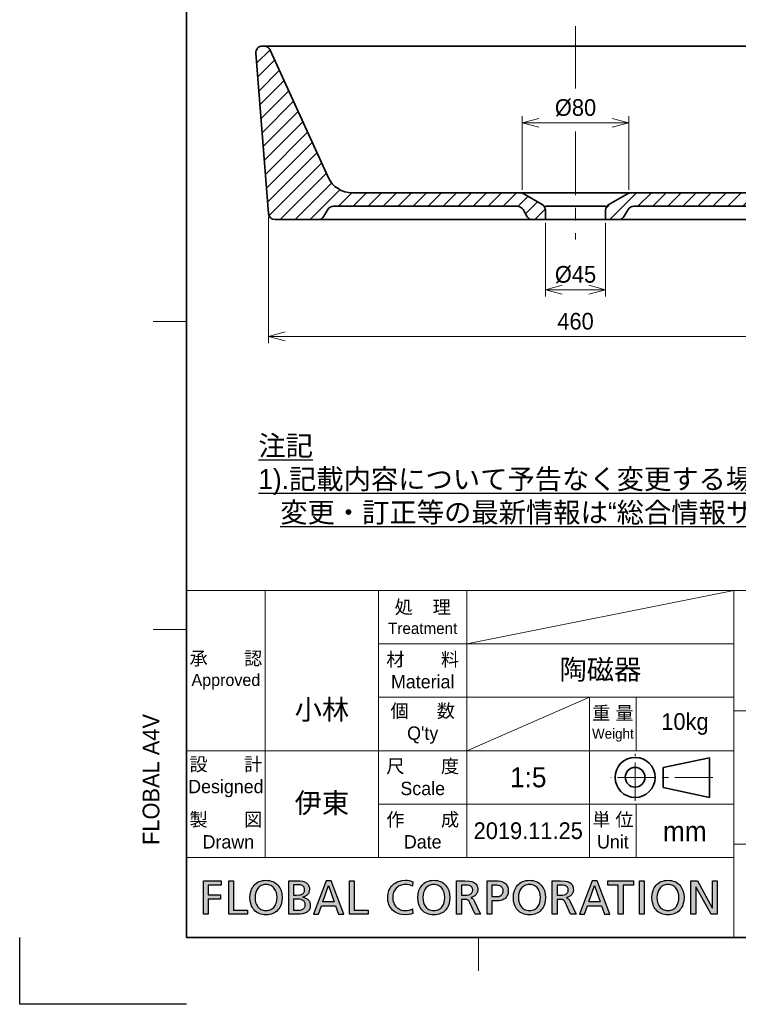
# Model space of a CAD drawing. Header units: millimetres. Extents: x 0 to 1050, y 0 to 1485.
# Tile 1 of 3: x 0 to 538, y 0 to 738. Entities that reach past the tile are written whole.
import ezdxf

# ---------------------------------------------------------------- set-up
doc = ezdxf.new("R2010")
doc.units = ezdxf.units.MM
doc.header["$LTSCALE"] = 0.3
doc.linetypes.add('CENTER', pattern=[50.8, 31.75, -6.35, 6.35, -6.35])
doc.linetypes.add('CENTER2', pattern=[28.575, 19.05, -3.175, 3.175, -3.175])
for name, color, linetype, lineweight in [('HATCH', 54, 'Continuous', 9), ('TEXT', 7, 'Continuous', 25), ('中心線', 4, 'CENTER', 18), ('中心線x.5', 4, 'CENTER2', 18), ('実線', 3, 'Continuous', 35), ('寸法', 2, 'Continuous', 18), ('細線', 7, 'Continuous', 18)]:
    doc.layers.add(name, color=color, linetype=linetype, lineweight=lineweight)
doc.styles.add('MS Pゴシック', font='txt')
doc.styles.get("Standard").update_dxf_attribs({"font": 'txt.shx', "bigfont": 'bigfont.shx'})
doc.dimstyles.new('MyDim S＝1：5', dxfattribs={"dimtxt": 2.5, "dimasz": 2.5, "dimexe": 1, "dimexo": 0.5, "dimgap": 1, "dimtad": 3, "dimdsep": 46, "dimtxsty": 'MS Pゴシック', "dimblk": 'OPEN30', "dimcen": 0, "dimclrd": 256, "dimclre": 256, "dimclrt": 256, "dimazin": 2, "dimtfac": 1, "dimtmove": 0, "dimatfit": 3, "dimldrblk": 'OPEN30', "dimfxl": 1, "dimlwd": 18, "dimlwe": 18, "dimarcsym": 0})

# ---------------------------------------------------------------- blocks, each defined once
blk = doc.blocks.new('FLOBAL CORPORATIOM')
at = {"layer": 'TEXT'}
h = blk.add_hatch(color=256, dxfattribs=at)
h.paths.add_polyline_path([(16.86, 1.72), (16.79, 1.86), (16.7, 1.99), (16.6, 2.1), (16.48, 2.19), (16.35, 2.27), (16.21, 2.34), (16.06, 2.39), (15.73, 2.46), (15.01, 2.5), (13.79, 2.5), (13.79, -2.5), (14.5, -2.5), (14.5, -0.28), (14.93, -0.28), (15.19, -0.29), (15.3, -0.31), (15.36, -0.32), (15.41, -0.34), (15.46, -0.37), (15.51, -0.4), (15.55, -0.44), (15.6, -0.48), (15.69, -0.61), (15.77, -0.77), (16.54, -2.5), (17.35, -2.5), (16.41, -0.51), (16.3, -0.31), (16.25, -0.24), (16.19, -0.17), (16.13, -0.12), (16.07, -0.08), (15.92, -0.01), (15.92, 0.01), (16.13, 0.06), (16.33, 0.14), (16.5, 0.25), (16.65, 0.39), (16.72, 0.46), (16.78, 0.54), (16.83, 0.63), (16.87, 0.73), (16.91, 0.82), (16.93, 0.93), (16.95, 1.03), (16.95, 1.15), (16.94, 1.36), (16.91, 1.55)])
h.paths.add_polyline_path([(14.5, 1.87), (15.19, 1.87), (15.42, 1.86), (15.62, 1.82), (15.71, 1.79), (15.8, 1.76), (15.87, 1.72), (15.94, 1.67), (16, 1.62), (16.05, 1.56), (16.09, 1.5), (16.13, 1.44), (16.16, 1.37), (16.18, 1.29), (16.19, 1.21), (16.19, 1.13), (16.19, 1.04), (16.17, 0.96), (16.15, 0.88), (16.12, 0.81), (16.08, 0.74), (16.03, 0.67), (15.97, 0.61), (15.91, 0.56), (15.83, 0.51), (15.75, 0.47), (15.57, 0.41), (15.35, 0.36), (15.11, 0.35), (14.5, 0.35)], flags=16)
h.paths.add_polyline_path([(-37.77, -0.22), (-35.91, -0.22), (-35.91, 0.41), (-37.77, 0.41), (-37.77, 1.87), (-35.83, 1.87), (-35.83, 2.5), (-38.48, 2.5), (-38.48, -2.5), (-37.77, -2.5)])
h.paths.add_polyline_path([(-34.69, -2.5), (-31.88, -2.5), (-31.88, -1.87), (-33.97, -1.87), (-33.97, 2.5), (-34.69, 2.5)])
h.paths.add_polyline_path([(-30.34, 2.28), (-30.53, 2.16), (-30.71, 2.01), (-30.88, 1.85), (-31.02, 1.67), (-31.15, 1.47), (-31.26, 1.26), (-31.35, 1.03), (-31.47, 0.54), (-31.51, 0), (-31.47, -0.55), (-31.35, -1.04), (-31.26, -1.27), (-31.15, -1.49), (-31.03, -1.68), (-30.88, -1.86), (-30.72, -2.02), (-30.54, -2.17), (-30.34, -2.29), (-30.12, -2.4), (-29.89, -2.48), (-29.65, -2.54), (-29.38, -2.57), (-29.1, -2.59), (-28.83, -2.57), (-28.56, -2.54), (-28.32, -2.48), (-28.09, -2.4), (-27.87, -2.29), (-27.67, -2.17), (-27.49, -2.02), (-27.33, -1.86), (-27.18, -1.68), (-27.06, -1.49), (-26.95, -1.27), (-26.86, -1.04), (-26.74, -0.55), (-26.7, 0), (-26.74, 0.54), (-26.86, 1.03), (-26.95, 1.26), (-27.06, 1.47), (-27.19, 1.67), (-27.33, 1.85), (-27.5, 2.01), (-27.68, 2.16), (-27.87, 2.28), (-28.09, 2.39), (-28.32, 2.47), (-28.57, 2.54), (-28.83, 2.57), (-29.1, 2.59), (-29.38, 2.57), (-29.64, 2.54), (-29.89, 2.47), (-30.12, 2.39)])
h.paths.add_polyline_path([(-29.83, 1.8), (-29.67, 1.86), (-29.49, 1.92), (-29.31, 1.95), (-29.1, 1.96), (-28.9, 1.94), (-28.72, 1.91), (-28.54, 1.86), (-28.38, 1.79), (-28.23, 1.7), (-28.1, 1.6), (-27.98, 1.49), (-27.87, 1.36), (-27.77, 1.22), (-27.69, 1.06), (-27.56, 0.73), (-27.48, 0.38), (-27.46, 0), (-27.48, -0.37), (-27.55, -0.73), (-27.67, -1.06), (-27.75, -1.21), (-27.85, -1.35), (-27.96, -1.48), (-28.08, -1.6), (-28.21, -1.7), (-28.36, -1.79), (-28.52, -1.86), (-28.7, -1.91), (-28.9, -1.94), (-29.1, -1.96), (-29.31, -1.94), (-29.51, -1.91), (-29.69, -1.86), (-29.85, -1.79), (-30, -1.7), (-30.13, -1.6), (-30.25, -1.48), (-30.36, -1.35), (-30.45, -1.21), (-30.54, -1.06), (-30.66, -0.73), (-30.73, -0.37), (-30.75, 0), (-30.73, 0.38), (-30.65, 0.74), (-30.52, 1.07), (-30.44, 1.22), (-30.34, 1.36), (-30.23, 1.49), (-30.11, 1.61), (-29.98, 1.71)], flags=16)
h.paths.add_polyline_path([(-25.71, -2.5), (-24.38, -2.5), (-24.01, -2.49), (-23.65, -2.44), (-23.33, -2.36), (-23.18, -2.31), (-23.04, -2.24), (-22.92, -2.16), (-22.81, -2.06), (-22.71, -1.95), (-22.63, -1.83), (-22.56, -1.69), (-22.51, -1.53), (-22.48, -1.36), (-22.47, -1.17), (-22.48, -1.04), (-22.5, -0.92), (-22.52, -0.8), (-22.56, -0.69), (-22.61, -0.59), (-22.66, -0.49), (-22.73, -0.41), (-22.8, -0.32), (-22.88, -0.25), (-22.97, -0.19), (-23.06, -0.13), (-23.17, -0.08), (-23.39, 0), (-23.63, 0.04), (-23.63, 0.05), (-23.41, 0.12), (-23.21, 0.21), (-23.03, 0.31), (-22.95, 0.38), (-22.88, 0.45), (-22.82, 0.52), (-22.76, 0.6), (-22.71, 0.69), (-22.68, 0.79), (-22.64, 0.89), (-22.62, 1), (-22.6, 1.24), (-22.61, 1.41), (-22.64, 1.56), (-22.68, 1.7), (-22.73, 1.83), (-22.8, 1.94), (-22.88, 2.04), (-22.98, 2.14), (-23.09, 2.22), (-23.21, 2.29), (-23.35, 2.34), (-23.65, 2.43), (-23.98, 2.48), (-24.36, 2.5), (-25.71, 2.5)])
h.paths.add_polyline_path([(-25, 1.91), (-24.24, 1.91), (-24.08, 1.9), (-23.92, 1.88), (-23.77, 1.83), (-23.69, 1.8), (-23.63, 1.76), (-23.56, 1.72), (-23.5, 1.66), (-23.45, 1.6), (-23.4, 1.53), (-23.37, 1.46), (-23.34, 1.37), (-23.32, 1.27), (-23.32, 1.17), (-23.33, 1.04), (-23.35, 0.92), (-23.38, 0.82), (-23.42, 0.73), (-23.48, 0.65), (-23.54, 0.59), (-23.62, 0.53), (-23.7, 0.49), (-23.79, 0.45), (-23.89, 0.42), (-24.11, 0.39), (-24.6, 0.37), (-25, 0.37)], flags=16)
h.paths.add_polyline_path([(-25, -0.22), (-24.53, -0.22), (-24.07, -0.25), (-23.85, -0.3), (-23.75, -0.33), (-23.65, -0.37), (-23.56, -0.42), (-23.48, -0.48), (-23.41, -0.56), (-23.35, -0.64), (-23.3, -0.73), (-23.26, -0.84), (-23.24, -0.97), (-23.23, -1.1), (-23.24, -1.22), (-23.26, -1.33), (-23.29, -1.43), (-23.33, -1.51), (-23.39, -1.59), (-23.45, -1.66), (-23.52, -1.71), (-23.6, -1.76), (-23.69, -1.8), (-23.79, -1.83), (-23.99, -1.88), (-24.46, -1.91), (-25, -1.91)], flags=16)
h.paths.add_polyline_path([(-21.97, -2.5), (-21.22, -2.5), (-20.78, -1.24), (-18.67, -1.24), (-18.23, -2.5), (-17.45, -2.5), (-19.32, 2.5), (-20.08, 2.5)])
h.paths.add_polyline_path([(-19.72, 1.78), (-18.88, -0.65), (-20.57, -0.65)], flags=16)
h.paths.add_polyline_path([(-15.89, 2.5), (-16.6, 2.5), (-16.6, -2.5), (-13.8, -2.5), (-13.8, -1.87), (-15.89, -1.87)])
h.paths.add_polyline_path([(-9.04, 2.47), (-9.29, 2.39), (-9.52, 2.29), (-9.74, 2.17), (-9.94, 2.03), (-10.13, 1.87), (-10.29, 1.69), (-10.44, 1.5), (-10.57, 1.29), (-10.68, 1.07), (-10.76, 0.83), (-10.82, 0.57), (-10.86, 0.3), (-10.87, 0.02), (-10.86, -0.27), (-10.83, -0.55), (-10.77, -0.81), (-10.69, -1.06), (-10.58, -1.29), (-10.46, -1.5), (-10.31, -1.7), (-10.15, -1.88), (-9.97, -2.04), (-9.77, -2.18), (-9.55, -2.3), (-9.32, -2.4), (-9.07, -2.48), (-8.81, -2.54), (-8.24, -2.59), (-7.7, -2.56), (-7.4, -2.5), (-7.1, -2.41), (-7.14, -1.71), (-7.25, -1.77), (-7.37, -1.81), (-7.65, -1.89), (-7.95, -1.94), (-8.23, -1.96), (-8.42, -1.95), (-8.61, -1.92), (-8.79, -1.88), (-8.96, -1.82), (-9.13, -1.74), (-9.28, -1.65), (-9.43, -1.54), (-9.56, -1.42), (-9.68, -1.28), (-9.79, -1.14), (-9.89, -0.97), (-9.97, -0.8), (-10.03, -0.62), (-10.08, -0.42), (-10.11, -0.22), (-10.12, 0), (-10.11, 0.21), (-10.08, 0.41), (-10.04, 0.6), (-9.98, 0.78), (-9.9, 0.95), (-9.81, 1.11), (-9.71, 1.26), (-9.59, 1.4), (-9.46, 1.52), (-9.31, 1.63), (-9.15, 1.73), (-8.98, 1.81), (-8.8, 1.87), (-8.61, 1.92), (-8.41, 1.95), (-8.2, 1.96, -0.133027), (-7.16, 1.68), (-7.11, 2.37, 0.10488), (-8.23, 2.59), (-8.78, 2.53)])
h.paths.add_polyline_path([(-5.39, 2.16), (-5.57, 2.01), (-5.73, 1.85), (-5.88, 1.67), (-6.01, 1.47), (-6.11, 1.26), (-6.2, 1.03), (-6.33, 0.54), (-6.37, 0), (-6.33, -0.55), (-6.2, -1.04), (-6.12, -1.27), (-6.01, -1.49), (-5.88, -1.68), (-5.74, -1.86), (-5.57, -2.02), (-5.39, -2.17), (-5.19, -2.29), (-4.98, -2.4), (-4.75, -2.48), (-4.5, -2.54), (-4.24, -2.57), (-3.96, -2.59), (-3.68, -2.57), (-3.42, -2.54), (-3.17, -2.48), (-2.94, -2.4), (-2.73, -2.29), (-2.53, -2.17), (-2.35, -2.02), (-2.18, -1.86), (-2.04, -1.68), (-1.91, -1.49), (-1.8, -1.27), (-1.71, -1.04), (-1.59, -0.55), (-1.55, 0), (-1.59, 0.54), (-1.71, 1.03), (-1.8, 1.26), (-1.91, 1.47), (-2.04, 1.67), (-2.19, 1.85), (-2.35, 2.01), (-2.53, 2.16), (-2.73, 2.28), (-2.94, 2.39), (-3.17, 2.47), (-3.42, 2.54), (-3.68, 2.57), (-3.96, 2.59), (-4.24, 2.57), (-4.5, 2.54), (-4.75, 2.47), (-4.98, 2.39), (-5.19, 2.28)])
h.paths.add_polyline_path([(-4.83, 1.71), (-4.68, 1.8), (-4.52, 1.86), (-4.35, 1.92), (-4.16, 1.95), (-3.96, 1.96), (-3.76, 1.94), (-3.57, 1.91), (-3.4, 1.86), (-3.24, 1.79), (-3.09, 1.7), (-2.95, 1.6), (-2.83, 1.49), (-2.72, 1.36), (-2.63, 1.22), (-2.54, 1.06), (-2.41, 0.73), (-2.34, 0.38), (-2.31, 0), (-2.34, -0.37), (-2.41, -0.73), (-2.53, -1.06), (-2.61, -1.21), (-2.7, -1.35), (-2.81, -1.48), (-2.93, -1.6), (-3.07, -1.7), (-3.22, -1.79), (-3.38, -1.86), (-3.56, -1.91), (-3.75, -1.94), (-3.96, -1.96), (-4.17, -1.94), (-4.36, -1.91), (-4.54, -1.86), (-4.7, -1.79), (-4.85, -1.7), (-4.99, -1.6), (-5.11, -1.48), (-5.22, -1.35), (-5.31, -1.21), (-5.39, -1.06), (-5.51, -0.73), (-5.58, -0.37), (-5.61, 0), (-5.58, 0.38), (-5.5, 0.74), (-5.38, 1.07), (-5.29, 1.22), (-5.2, 1.36), (-5.09, 1.49), (-4.97, 1.61)], flags=16)
h.paths.add_polyline_path([(-0.54, -2.5), (0.17, -2.5), (0.17, -0.28), (0.6, -0.28), (0.86, -0.29), (0.98, -0.31), (1.03, -0.32), (1.08, -0.34), (1.13, -0.37), (1.18, -0.4), (1.23, -0.44), (1.27, -0.48), (1.36, -0.61), (1.44, -0.77), (2.21, -2.5), (3.03, -2.5), (2.08, -0.51), (1.97, -0.31), (1.92, -0.24), (1.86, -0.17), (1.81, -0.12), (1.74, -0.08), (1.59, -0.01), (1.59, 0.01), (1.8, 0.06), (2, 0.14), (2.17, 0.25), (2.33, 0.39), (2.39, 0.46), (2.45, 0.54), (2.5, 0.63), (2.54, 0.73), (2.58, 0.82), (2.6, 0.93), (2.62, 1.03), (2.62, 1.15), (2.61, 1.36), (2.58, 1.55), (2.53, 1.72), (2.46, 1.86), (2.37, 1.99), (2.27, 2.1), (2.15, 2.19), (2.02, 2.27), (1.88, 2.34), (1.73, 2.39), (1.4, 2.46), (0.68, 2.5), (-0.54, 2.5)])
h.paths.add_polyline_path([(0.17, 1.87), (0.86, 1.87), (1.09, 1.86), (1.3, 1.82), (1.39, 1.79), (1.47, 1.76), (1.54, 1.72), (1.61, 1.67), (1.67, 1.62), (1.72, 1.56), (1.76, 1.5), (1.8, 1.44), (1.83, 1.37), (1.85, 1.29), (1.86, 1.21), (1.86, 1.13), (1.86, 1.04), (1.85, 0.96), (1.82, 0.88), (1.79, 0.81), (1.75, 0.74), (1.7, 0.67), (1.64, 0.61), (1.58, 0.56), (1.51, 0.51), (1.42, 0.47), (1.24, 0.41), (1.02, 0.36), (0.78, 0.35), (0.17, 0.35)], flags=16)
h.paths.add_polyline_path([(4.01, -2.5), (4.73, -2.5), (4.73, -0.5), (5.43, -0.5), (5.77, -0.48), (6.09, -0.42), (6.39, -0.32), (6.53, -0.25), (6.66, -0.17), (6.77, -0.07), (6.88, 0.04), (6.97, 0.16), (7.05, 0.3), (7.12, 0.45), (7.16, 0.62), (7.19, 0.8), (7.2, 1), (7.19, 1.21), (7.16, 1.39), (7.12, 1.56), (7.05, 1.72), (6.97, 1.85), (6.88, 1.98), (6.77, 2.08), (6.65, 2.18), (6.51, 2.26), (6.37, 2.33), (6.05, 2.43), (5.7, 2.48), (5.32, 2.5), (4.01, 2.5)])
h.paths.add_polyline_path([(4.73, 1.87), (5.34, 1.87), (5.51, 1.86), (5.7, 1.82), (5.88, 1.76), (6.06, 1.68), (6.14, 1.62), (6.21, 1.56), (6.28, 1.49), (6.33, 1.41), (6.38, 1.32), (6.41, 1.23), (6.43, 1.12), (6.44, 1.01), (6.44, 0.89), (6.42, 0.78), (6.39, 0.68), (6.35, 0.59), (6.3, 0.51), (6.24, 0.44), (6.18, 0.38), (6.11, 0.32), (6.03, 0.27), (5.95, 0.23), (5.78, 0.17), (5.61, 0.14), (5.44, 0.13), (4.73, 0.13)], flags=16)
h.paths.add_polyline_path([(8.94, 2.16), (8.76, 2.01), (8.59, 1.85), (8.45, 1.67), (8.32, 1.47), (8.21, 1.26), (8.12, 1.03), (8, 0.54), (7.96, 0), (8, -0.55), (8.12, -1.04), (8.21, -1.27), (8.32, -1.49), (8.45, -1.68), (8.59, -1.86), (8.76, -2.02), (8.94, -2.17), (9.13, -2.29), (9.35, -2.4), (9.58, -2.48), (9.83, -2.54), (10.09, -2.57), (10.37, -2.59), (10.65, -2.57), (10.91, -2.54), (11.16, -2.48), (11.39, -2.4), (11.6, -2.29), (11.8, -2.17), (11.98, -2.02), (12.14, -1.86), (12.29, -1.68), (12.42, -1.49), (12.52, -1.27), (12.61, -1.04), (12.73, -0.55), (12.77, 0), (12.73, 0.54), (12.61, 1.03), (12.52, 1.26), (12.41, 1.47), (12.29, 1.67), (12.14, 1.85), (11.98, 2.01), (11.8, 2.16), (11.6, 2.28), (11.38, 2.39), (11.15, 2.47), (10.91, 2.54), (10.65, 2.57), (10.37, 2.59), (10.09, 2.57), (9.83, 2.54), (9.58, 2.47), (9.35, 2.39), (9.14, 2.28)])
h.paths.add_polyline_path([(9.36, 1.61), (9.5, 1.71), (9.65, 1.8), (9.81, 1.86), (9.98, 1.92), (10.17, 1.95), (10.37, 1.96), (10.57, 1.94), (10.76, 1.91), (10.93, 1.86), (11.09, 1.79), (11.24, 1.7), (11.37, 1.6), (11.5, 1.49), (11.61, 1.36), (11.7, 1.22), (11.79, 1.06), (11.91, 0.73), (11.99, 0.38), (12.02, 0), (11.99, -0.37), (11.92, -0.73), (11.8, -1.06), (11.72, -1.21), (11.62, -1.35), (11.52, -1.48), (11.4, -1.6), (11.26, -1.7), (11.11, -1.79), (10.95, -1.86), (10.77, -1.91), (10.58, -1.94), (10.37, -1.96), (10.16, -1.94), (9.97, -1.91), (9.79, -1.86), (9.62, -1.79), (9.47, -1.7), (9.34, -1.6), (9.22, -1.48), (9.11, -1.35), (9.02, -1.21), (8.94, -1.06), (8.82, -0.73), (8.74, -0.37), (8.72, 0), (8.75, 0.38), (8.82, 0.74), (8.95, 1.07), (9.03, 1.22), (9.13, 1.36), (9.24, 1.49)], flags=16)
h.paths.add_polyline_path([(17.88, -2.5), (18.63, -2.5), (19.07, -1.24), (21.18, -1.24), (21.62, -2.5), (22.4, -2.5), (20.53, 2.5), (19.78, 2.5)])
h.paths.add_polyline_path([(20.13, 1.78), (20.98, -0.65), (19.28, -0.65)], flags=16)
h.paths.add_polyline_path([(23.68, 1.87), (23.68, -2.5), (24.4, -2.5), (24.4, 1.87), (25.95, 1.87), (25.95, 2.5), (22.13, 2.5), (22.13, 1.87)])
h.paths.add_polyline_path([(27.56, 2.5), (26.85, 2.5), (26.85, -2.5), (27.56, -2.5)])
h.paths.add_polyline_path([(32.55, 2.16), (32.35, 2.28), (32.14, 2.39), (31.91, 2.47), (31.66, 2.54), (31.4, 2.57), (31.12, 2.59), (30.84, 2.57), (30.58, 2.54), (30.33, 2.47), (30.1, 2.39), (29.89, 2.28), (29.69, 2.16), (29.51, 2.01), (29.35, 1.85), (29.2, 1.67), (29.07, 1.47), (28.97, 1.26), (28.88, 1.03), (28.75, 0.54), (28.71, 0), (28.75, -0.55), (28.88, -1.04), (28.96, -1.27), (29.07, -1.49), (29.2, -1.68), (29.34, -1.86), (29.51, -2.02), (29.69, -2.17), (29.89, -2.29), (30.1, -2.4), (30.33, -2.48), (30.58, -2.54), (30.84, -2.57), (31.12, -2.59), (31.4, -2.57), (31.66, -2.54), (31.91, -2.48), (32.14, -2.4), (32.35, -2.29), (32.55, -2.17), (32.73, -2.02), (32.9, -1.86), (33.04, -1.68), (33.17, -1.49), (33.28, -1.27), (33.37, -1.04), (33.49, -0.55), (33.53, 0), (33.49, 0.54), (33.36, 1.03), (33.27, 1.26), (33.17, 1.47), (33.04, 1.67), (32.89, 1.85), (32.73, 2.01)])
h.paths.add_polyline_path([(32.13, 1.6), (32.25, 1.49), (32.36, 1.36), (32.45, 1.22), (32.54, 1.06), (32.67, 0.73), (32.74, 0.38), (32.77, 0), (32.74, -0.37), (32.67, -0.73), (32.55, -1.06), (32.47, -1.21), (32.38, -1.35), (32.27, -1.48), (32.15, -1.6), (32.01, -1.7), (31.86, -1.79), (31.7, -1.86), (31.52, -1.91), (31.33, -1.94), (31.12, -1.96), (30.91, -1.94), (30.72, -1.91), (30.54, -1.86), (30.38, -1.79), (30.23, -1.7), (30.09, -1.6), (29.97, -1.48), (29.86, -1.35), (29.77, -1.21), (29.69, -1.06), (29.57, -0.73), (29.5, -0.37), (29.47, 0), (29.5, 0.38), (29.58, 0.74), (29.7, 1.07), (29.79, 1.22), (29.88, 1.36), (29.99, 1.49), (30.11, 1.61), (30.25, 1.71), (30.4, 1.8), (30.56, 1.86), (30.73, 1.92), (30.92, 1.95), (31.12, 1.96), (31.32, 1.94), (31.51, 1.91), (31.68, 1.86), (31.84, 1.79), (31.99, 1.7)], flags=16)
h.paths.add_polyline_path([(34.57, 2.5), (34.57, -2.5), (35.29, -2.5), (35.29, 1.61), (35.3, 1.61), (37.57, -2.5), (38.48, -2.5), (38.48, 2.5), (37.77, 2.5), (37.77, -1.53), (37.75, -1.53), (35.55, 2.5)])
for points in [[(-38.48, 2.5), (-35.83, 2.5), (-35.83, 1.87), (-37.77, 1.87), (-37.77, 0.41), (-35.91, 0.41), (-35.91, -0.22), (-37.77, -0.22), (-37.77, -2.5), (-38.48, -2.5), (-38.48, 2.5)], [(-34.69, 2.5), (-33.97, 2.5), (-33.97, -1.87), (-31.88, -1.87), (-31.88, -2.5), (-34.69, -2.5), (-34.69, 2.5)], [(-29.1, 2.59), (-28.83, 2.57), (-28.57, 2.54), (-28.32, 2.47), (-28.09, 2.39), (-27.87, 2.28), (-27.68, 2.16), (-27.5, 2.01), (-27.33, 1.85), (-27.19, 1.67), (-27.06, 1.47), (-26.95, 1.26), (-26.86, 1.03), (-26.74, 0.54), (-26.7, 0), (-26.74, -0.55), (-26.86, -1.04), (-26.95, -1.27), (-27.06, -1.49), (-27.18, -1.68), (-27.33, -1.86), (-27.49, -2.02), (-27.67, -2.17), (-27.87, -2.29), (-28.09, -2.4), (-28.32, -2.48), (-28.56, -2.54), (-28.83, -2.57), (-29.1, -2.59), (-29.38, -2.57), (-29.65, -2.54), (-29.89, -2.48), (-30.12, -2.4), (-30.34, -2.29), (-30.54, -2.17), (-30.72, -2.02), (-30.88, -1.86), (-31.03, -1.68), (-31.15, -1.49), (-31.26, -1.27), (-31.35, -1.04), (-31.47, -0.55), (-31.51, 0), (-31.47, 0.54), (-31.35, 1.03), (-31.26, 1.26), (-31.15, 1.47), (-31.02, 1.67), (-30.88, 1.85), (-30.71, 2.01), (-30.53, 2.16), (-30.34, 2.28), (-30.12, 2.39), (-29.89, 2.47), (-29.64, 2.54), (-29.38, 2.57), (-29.1, 2.59)], [(-29.1, -1.96), (-28.9, -1.94), (-28.7, -1.91), (-28.52, -1.86), (-28.36, -1.79), (-28.21, -1.7), (-28.08, -1.6), (-27.96, -1.48), (-27.85, -1.35), (-27.75, -1.21), (-27.67, -1.06), (-27.55, -0.73), (-27.48, -0.37), (-27.46, 0), (-27.48, 0.38), (-27.56, 0.73), (-27.69, 1.06), (-27.77, 1.22), (-27.87, 1.36), (-27.98, 1.49), (-28.1, 1.6), (-28.23, 1.7), (-28.38, 1.79), (-28.54, 1.86), (-28.72, 1.91), (-28.9, 1.94), (-29.1, 1.96), (-29.31, 1.95), (-29.49, 1.92), (-29.67, 1.86), (-29.83, 1.8), (-29.98, 1.71), (-30.11, 1.61), (-30.23, 1.49), (-30.34, 1.36), (-30.44, 1.22), (-30.52, 1.07), (-30.65, 0.74), (-30.73, 0.38), (-30.75, 0), (-30.73, -0.37), (-30.66, -0.73), (-30.54, -1.06), (-30.45, -1.21), (-30.36, -1.35), (-30.25, -1.48), (-30.13, -1.6), (-30, -1.7), (-29.85, -1.79), (-29.69, -1.86), (-29.51, -1.91), (-29.31, -1.94), (-29.1, -1.96)], [(-25.71, 2.5), (-24.36, 2.5), (-23.98, 2.48), (-23.65, 2.43), (-23.35, 2.34), (-23.21, 2.29), (-23.09, 2.22), (-22.98, 2.14), (-22.88, 2.04), (-22.8, 1.94), (-22.73, 1.83), (-22.68, 1.7), (-22.64, 1.56), (-22.61, 1.41), (-22.6, 1.24), (-22.62, 1), (-22.64, 0.89), (-22.68, 0.79), (-22.71, 0.69), (-22.76, 0.6), (-22.82, 0.52), (-22.88, 0.45), (-22.95, 0.38), (-23.03, 0.31), (-23.21, 0.21), (-23.41, 0.12), (-23.63, 0.05), (-23.63, 0.04), (-23.39, 0), (-23.17, -0.08), (-23.06, -0.13), (-22.97, -0.19), (-22.88, -0.25), (-22.8, -0.32), (-22.73, -0.41), (-22.66, -0.49), (-22.61, -0.59), (-22.56, -0.69), (-22.52, -0.8), (-22.5, -0.92), (-22.48, -1.04), (-22.47, -1.17), (-22.48, -1.36), (-22.51, -1.53), (-22.56, -1.69), (-22.63, -1.83), (-22.71, -1.95), (-22.81, -2.06), (-22.92, -2.16), (-23.04, -2.24), (-23.18, -2.31), (-23.33, -2.36), (-23.65, -2.44), (-24.01, -2.49), (-24.38, -2.5), (-25.71, -2.5), (-25.71, 2.5)], [(-25, 0.37), (-24.6, 0.37), (-24.11, 0.39), (-23.89, 0.42), (-23.79, 0.45), (-23.7, 0.49), (-23.62, 0.53), (-23.54, 0.59), (-23.48, 0.65), (-23.42, 0.73), (-23.38, 0.82), (-23.35, 0.92), (-23.33, 1.04), (-23.32, 1.17), (-23.32, 1.27), (-23.34, 1.37), (-23.37, 1.46), (-23.4, 1.53), (-23.45, 1.6), (-23.5, 1.66), (-23.56, 1.72), (-23.63, 1.76), (-23.69, 1.8), (-23.77, 1.83), (-23.92, 1.88), (-24.08, 1.9), (-24.24, 1.91), (-25, 1.91), (-25, 0.37)], [(-18.23, -2.5), (-17.45, -2.5), (-19.32, 2.5), (-20.08, 2.5), (-21.97, -2.5), (-21.22, -2.5), (-20.78, -1.24), (-18.67, -1.24), (-18.23, -2.5)], [(-20.57, -0.65), (-19.72, 1.78), (-18.88, -0.65), (-20.57, -0.65)], [(-16.6, 2.5), (-15.89, 2.5), (-15.89, -1.87), (-13.8, -1.87), (-13.8, -2.5), (-16.6, -2.5), (-16.6, 2.5)], [(-3.96, 2.59), (-3.68, 2.57), (-3.42, 2.54), (-3.17, 2.47), (-2.94, 2.39), (-2.73, 2.28), (-2.53, 2.16), (-2.35, 2.01), (-2.19, 1.85), (-2.04, 1.67), (-1.91, 1.47), (-1.8, 1.26), (-1.71, 1.03), (-1.59, 0.54), (-1.55, 0), (-1.59, -0.55), (-1.71, -1.04), (-1.8, -1.27), (-1.91, -1.49), (-2.04, -1.68), (-2.18, -1.86), (-2.35, -2.02), (-2.53, -2.17), (-2.73, -2.29), (-2.94, -2.4), (-3.17, -2.48), (-3.42, -2.54), (-3.68, -2.57), (-3.96, -2.59), (-4.24, -2.57), (-4.5, -2.54), (-4.75, -2.48), (-4.98, -2.4), (-5.19, -2.29), (-5.39, -2.17), (-5.57, -2.02), (-5.74, -1.86), (-5.88, -1.68), (-6.01, -1.49), (-6.12, -1.27), (-6.2, -1.04), (-6.33, -0.55), (-6.37, 0), (-6.33, 0.54), (-6.2, 1.03), (-6.11, 1.26), (-6.01, 1.47), (-5.88, 1.67), (-5.73, 1.85), (-5.57, 2.01), (-5.39, 2.16), (-5.19, 2.28), (-4.98, 2.39), (-4.75, 2.47), (-4.5, 2.54), (-4.24, 2.57), (-3.96, 2.59)], [(-3.96, -1.96), (-3.75, -1.94), (-3.56, -1.91), (-3.38, -1.86), (-3.22, -1.79), (-3.07, -1.7), (-2.93, -1.6), (-2.81, -1.48), (-2.7, -1.35), (-2.61, -1.21), (-2.53, -1.06), (-2.41, -0.73), (-2.34, -0.37), (-2.31, 0), (-2.34, 0.38), (-2.41, 0.73), (-2.54, 1.06), (-2.63, 1.22), (-2.72, 1.36), (-2.83, 1.49), (-2.95, 1.6), (-3.09, 1.7), (-3.24, 1.79), (-3.4, 1.86), (-3.57, 1.91), (-3.76, 1.94), (-3.96, 1.96), (-4.16, 1.95), (-4.35, 1.92), (-4.52, 1.86), (-4.68, 1.8), (-4.83, 1.71), (-4.97, 1.61), (-5.09, 1.49), (-5.2, 1.36), (-5.29, 1.22), (-5.38, 1.07), (-5.5, 0.74), (-5.58, 0.38), (-5.61, 0), (-5.58, -0.37), (-5.51, -0.73), (-5.39, -1.06), (-5.31, -1.21), (-5.22, -1.35), (-5.11, -1.48), (-4.99, -1.6), (-4.85, -1.7), (-4.7, -1.79), (-4.54, -1.86), (-4.36, -1.91), (-4.17, -1.94), (-3.96, -1.96)], [(-0.54, 2.5), (0.68, 2.5), (1.4, 2.46), (1.73, 2.39), (1.88, 2.34), (2.02, 2.27), (2.15, 2.19), (2.27, 2.1), (2.37, 1.99), (2.46, 1.86), (2.53, 1.72), (2.58, 1.55), (2.61, 1.36), (2.62, 1.15), (2.62, 1.03), (2.6, 0.93), (2.58, 0.82), (2.54, 0.73), (2.5, 0.63), (2.45, 0.54), (2.39, 0.46), (2.33, 0.39), (2.17, 0.25), (2, 0.14), (1.8, 0.06), (1.59, 0.01), (1.59, -0.01), (1.74, -0.08), (1.81, -0.12), (1.86, -0.17), (1.92, -0.24), (1.97, -0.31), (2.08, -0.51), (3.03, -2.5), (2.21, -2.5), (1.44, -0.77), (1.36, -0.61), (1.27, -0.48), (1.23, -0.44), (1.18, -0.4), (1.13, -0.37), (1.08, -0.34), (1.03, -0.32), (0.98, -0.31), (0.86, -0.29), (0.6, -0.28), (0.17, -0.28), (0.17, -2.5), (-0.54, -2.5), (-0.54, 2.5)], [(0.17, 0.35), (0.78, 0.35), (1.02, 0.36), (1.24, 0.41), (1.42, 0.47), (1.51, 0.51), (1.58, 0.56), (1.64, 0.61), (1.7, 0.67), (1.75, 0.74), (1.79, 0.81), (1.82, 0.88), (1.85, 0.96), (1.86, 1.04), (1.86, 1.13), (1.86, 1.21), (1.85, 1.29), (1.83, 1.37), (1.8, 1.44), (1.76, 1.5), (1.72, 1.56), (1.67, 1.62), (1.61, 1.67), (1.54, 1.72), (1.47, 1.76), (1.39, 1.79), (1.3, 1.82), (1.09, 1.86), (0.86, 1.87), (0.17, 1.87), (0.17, 0.35)], [(4.01, 2.5), (5.32, 2.5), (5.7, 2.48), (6.05, 2.43), (6.37, 2.33), (6.51, 2.26), (6.65, 2.18), (6.77, 2.08), (6.88, 1.98), (6.97, 1.85), (7.05, 1.72), (7.12, 1.56), (7.16, 1.39), (7.19, 1.21), (7.2, 1), (7.19, 0.8), (7.16, 0.62), (7.12, 0.45), (7.05, 0.3), (6.97, 0.16), (6.88, 0.04), (6.77, -0.07), (6.66, -0.17), (6.53, -0.25), (6.39, -0.32), (6.09, -0.42), (5.77, -0.48), (5.43, -0.5), (4.73, -0.5), (4.73, -2.5), (4.01, -2.5), (4.01, 2.5)], [(4.73, 0.13), (5.44, 0.13), (5.61, 0.14), (5.78, 0.17), (5.95, 0.23), (6.03, 0.27), (6.11, 0.32), (6.18, 0.38), (6.24, 0.44), (6.3, 0.51), (6.35, 0.59), (6.39, 0.68), (6.42, 0.78), (6.44, 0.89), (6.44, 1.01), (6.43, 1.12), (6.41, 1.23), (6.38, 1.32), (6.33, 1.41), (6.28, 1.49), (6.21, 1.56), (6.14, 1.62), (6.06, 1.68), (5.88, 1.76), (5.7, 1.82), (5.51, 1.86), (5.34, 1.87), (4.73, 1.87), (4.73, 0.13)], [(10.37, 2.59), (10.65, 2.57), (10.91, 2.54), (11.15, 2.47), (11.38, 2.39), (11.6, 2.28), (11.8, 2.16), (11.98, 2.01), (12.14, 1.85), (12.29, 1.67), (12.41, 1.47), (12.52, 1.26), (12.61, 1.03), (12.73, 0.54), (12.77, 0), (12.73, -0.55), (12.61, -1.04), (12.52, -1.27), (12.42, -1.49), (12.29, -1.68), (12.14, -1.86), (11.98, -2.02), (11.8, -2.17), (11.6, -2.29), (11.39, -2.4), (11.16, -2.48), (10.91, -2.54), (10.65, -2.57), (10.37, -2.59), (10.09, -2.57), (9.83, -2.54), (9.58, -2.48), (9.35, -2.4), (9.13, -2.29), (8.94, -2.17), (8.76, -2.02), (8.59, -1.86), (8.45, -1.68), (8.32, -1.49), (8.21, -1.27), (8.12, -1.04), (8, -0.55), (7.96, 0), (8, 0.54), (8.12, 1.03), (8.21, 1.26), (8.32, 1.47), (8.45, 1.67), (8.59, 1.85), (8.76, 2.01), (8.94, 2.16), (9.14, 2.28), (9.35, 2.39), (9.58, 2.47), (9.83, 2.54), (10.09, 2.57), (10.37, 2.59)], [(10.37, -1.96), (10.58, -1.94), (10.77, -1.91), (10.95, -1.86), (11.11, -1.79), (11.26, -1.7), (11.4, -1.6), (11.52, -1.48), (11.62, -1.35), (11.72, -1.21), (11.8, -1.06), (11.92, -0.73), (11.99, -0.37), (12.02, 0), (11.99, 0.38), (11.91, 0.73), (11.79, 1.06), (11.7, 1.22), (11.61, 1.36), (11.5, 1.49), (11.37, 1.6), (11.24, 1.7), (11.09, 1.79), (10.93, 1.86), (10.76, 1.91), (10.57, 1.94), (10.37, 1.96), (10.17, 1.95), (9.98, 1.92), (9.81, 1.86), (9.65, 1.8), (9.5, 1.71), (9.36, 1.61), (9.24, 1.49), (9.13, 1.36), (9.03, 1.22), (8.95, 1.07), (8.82, 0.74), (8.75, 0.38), (8.72, 0), (8.74, -0.37), (8.82, -0.73), (8.94, -1.06), (9.02, -1.21), (9.11, -1.35), (9.22, -1.48), (9.34, -1.6), (9.47, -1.7), (9.62, -1.79), (9.79, -1.86), (9.97, -1.91), (10.16, -1.94), (10.37, -1.96)], [(13.79, 2.5), (15.01, 2.5), (15.73, 2.46), (16.06, 2.39), (16.21, 2.34), (16.35, 2.27), (16.48, 2.19), (16.6, 2.1), (16.7, 1.99), (16.79, 1.86), (16.86, 1.72), (16.91, 1.55), (16.94, 1.36), (16.95, 1.15), (16.95, 1.03), (16.93, 0.93), (16.91, 0.82), (16.87, 0.73), (16.83, 0.63), (16.78, 0.54), (16.72, 0.46), (16.65, 0.39), (16.5, 0.25), (16.33, 0.14), (16.13, 0.06), (15.92, 0.01), (15.92, -0.01), (16.07, -0.08), (16.13, -0.12), (16.19, -0.17), (16.25, -0.24), (16.3, -0.31), (16.41, -0.51), (17.35, -2.5), (16.54, -2.5), (15.77, -0.77), (15.69, -0.61), (15.6, -0.48), (15.55, -0.44), (15.51, -0.4), (15.46, -0.37), (15.41, -0.34), (15.36, -0.32), (15.3, -0.31), (15.19, -0.29), (14.93, -0.28), (14.5, -0.28), (14.5, -2.5), (13.79, -2.5), (13.79, 2.5)], [(14.5, 0.35), (15.11, 0.35), (15.35, 0.36), (15.57, 0.41), (15.75, 0.47), (15.83, 0.51), (15.91, 0.56), (15.97, 0.61), (16.03, 0.67), (16.08, 0.74), (16.12, 0.81), (16.15, 0.88), (16.17, 0.96), (16.19, 1.04), (16.19, 1.13), (16.19, 1.21), (16.18, 1.29), (16.16, 1.37), (16.13, 1.44), (16.09, 1.5), (16.05, 1.56), (16, 1.62), (15.94, 1.67), (15.87, 1.72), (15.8, 1.76), (15.71, 1.79), (15.62, 1.82), (15.42, 1.86), (15.19, 1.87), (14.5, 1.87), (14.5, 0.35)], [(21.62, -2.5), (22.4, -2.5), (20.53, 2.5), (19.78, 2.5), (17.88, -2.5), (18.63, -2.5), (19.07, -1.24), (21.18, -1.24), (21.62, -2.5)], [(19.28, -0.65), (20.13, 1.78), (20.98, -0.65), (19.28, -0.65)], [(23.68, 1.87), (22.13, 1.87), (22.13, 2.5), (25.95, 2.5), (25.95, 1.87), (24.4, 1.87), (24.4, -2.5), (23.68, -2.5), (23.68, 1.87)], [(26.85, 2.5), (27.56, 2.5), (27.56, -2.5), (26.85, -2.5), (26.85, 2.5)], [(31.12, 2.59), (31.4, 2.57), (31.66, 2.54), (31.91, 2.47), (32.14, 2.39), (32.35, 2.28), (32.55, 2.16), (32.73, 2.01), (32.89, 1.85), (33.04, 1.67), (33.17, 1.47), (33.27, 1.26), (33.36, 1.03), (33.49, 0.54), (33.53, 0), (33.49, -0.55), (33.37, -1.04), (33.28, -1.27), (33.17, -1.49), (33.04, -1.68), (32.9, -1.86), (32.73, -2.02), (32.55, -2.17), (32.35, -2.29), (32.14, -2.4), (31.91, -2.48), (31.66, -2.54), (31.4, -2.57), (31.12, -2.59), (30.84, -2.57), (30.58, -2.54), (30.33, -2.48), (30.1, -2.4), (29.89, -2.29), (29.69, -2.17), (29.51, -2.02), (29.34, -1.86), (29.2, -1.68), (29.07, -1.49), (28.96, -1.27), (28.88, -1.04), (28.75, -0.55), (28.71, 0), (28.75, 0.54), (28.88, 1.03), (28.97, 1.26), (29.07, 1.47), (29.2, 1.67), (29.35, 1.85), (29.51, 2.01), (29.69, 2.16), (29.89, 2.28), (30.1, 2.39), (30.33, 2.47), (30.58, 2.54), (30.84, 2.57), (31.12, 2.59)], [(31.12, -1.96), (31.33, -1.94), (31.52, -1.91), (31.7, -1.86), (31.86, -1.79), (32.01, -1.7), (32.15, -1.6), (32.27, -1.48), (32.38, -1.35), (32.47, -1.21), (32.55, -1.06), (32.67, -0.73), (32.74, -0.37), (32.77, 0), (32.74, 0.38), (32.67, 0.73), (32.54, 1.06), (32.45, 1.22), (32.36, 1.36), (32.25, 1.49), (32.13, 1.6), (31.99, 1.7), (31.84, 1.79), (31.68, 1.86), (31.51, 1.91), (31.32, 1.94), (31.12, 1.96), (30.92, 1.95), (30.73, 1.92), (30.56, 1.86), (30.4, 1.8), (30.25, 1.71), (30.11, 1.61), (29.99, 1.49), (29.88, 1.36), (29.79, 1.22), (29.7, 1.07), (29.58, 0.74), (29.5, 0.38), (29.47, 0), (29.5, -0.37), (29.57, -0.73), (29.69, -1.06), (29.77, -1.21), (29.86, -1.35), (29.97, -1.48), (30.09, -1.6), (30.23, -1.7), (30.38, -1.79), (30.54, -1.86), (30.72, -1.91), (30.91, -1.94), (31.12, -1.96)], [(34.57, 2.5), (35.55, 2.5), (37.75, -1.53), (37.77, -1.53), (37.77, 2.5), (38.48, 2.5), (38.48, -2.5), (37.57, -2.5), (35.3, 1.61), (35.29, 1.61), (35.29, -2.5), (34.57, -2.5), (34.57, 2.5)], [(-25, -1.91), (-24.46, -1.91), (-23.99, -1.88), (-23.79, -1.83), (-23.69, -1.8), (-23.6, -1.76), (-23.52, -1.71), (-23.45, -1.66), (-23.39, -1.59), (-23.33, -1.51), (-23.29, -1.43), (-23.26, -1.33), (-23.24, -1.22), (-23.23, -1.1), (-23.24, -0.97), (-23.26, -0.84), (-23.3, -0.73), (-23.35, -0.64), (-23.41, -0.56), (-23.48, -0.48), (-23.56, -0.42), (-23.65, -0.37), (-23.75, -0.33), (-23.85, -0.3), (-24.07, -0.25), (-24.53, -0.22), (-25, -0.22), (-25, -1.91)]]:
    blk.add_lwpolyline(points, close=True, dxfattribs=at)
blk.add_lwpolyline([(-7.16, 1.68, 0.133027), (-8.2, 1.96), (-8.41, 1.95), (-8.61, 1.92), (-8.8, 1.87), (-8.98, 1.81), (-9.15, 1.73), (-9.31, 1.63), (-9.46, 1.52), (-9.59, 1.4), (-9.71, 1.26), (-9.81, 1.11), (-9.9, 0.95), (-9.98, 0.78), (-10.04, 0.6), (-10.08, 0.41), (-10.11, 0.21), (-10.12, 0), (-10.11, -0.22), (-10.08, -0.42), (-10.03, -0.62), (-9.97, -0.8), (-9.89, -0.97), (-9.79, -1.14), (-9.68, -1.28), (-9.56, -1.42), (-9.43, -1.54), (-9.28, -1.65), (-9.13, -1.74), (-8.96, -1.82), (-8.79, -1.88), (-8.61, -1.92), (-8.42, -1.95), (-8.23, -1.96), (-7.95, -1.94), (-7.65, -1.89), (-7.37, -1.81), (-7.25, -1.77), (-7.14, -1.71), (-7.1, -2.41), (-7.4, -2.5), (-7.7, -2.56), (-8.24, -2.59), (-8.81, -2.54), (-9.07, -2.48), (-9.32, -2.4), (-9.55, -2.3), (-9.77, -2.18), (-9.97, -2.04), (-10.15, -1.88), (-10.31, -1.7), (-10.46, -1.5), (-10.58, -1.29), (-10.69, -1.06), (-10.77, -0.81), (-10.83, -0.55), (-10.86, -0.27), (-10.87, 0.02), (-10.86, 0.3), (-10.82, 0.57), (-10.76, 0.83), (-10.68, 1.07), (-10.57, 1.29), (-10.44, 1.5), (-10.29, 1.69), (-10.13, 1.87), (-9.94, 2.03), (-9.74, 2.17), (-9.52, 2.29), (-9.29, 2.39), (-9.04, 2.47), (-8.78, 2.53), (-8.23, 2.59, -0.10488), (-7.11, 2.37), (-7.16, 1.68)], format="xyb", close=True, dxfattribs=at)
blk = doc.blocks.new('_Open30')
at = {"color": 0, "lineweight": -2}
for p, q in [((-1, 0.268), (0, 0)), ((0, 0), (-1, -0.268)), ((0, 0), (-1, 0))]:
    blk.add_line(p, q, dxfattribs=at)
blk = doc.blocks.new('*D5')
at = {"layer": 'Defpoints', "color": 0, "ltscale": 5}
for p in [(393.93, 587.94), (438.93, 587.94), (438.93, 535.44)]:
    blk.add_point(p, dxfattribs=at)
at = {"layer": '寸法', "lineweight": 18, "ltscale": 5}
for p, q in [((393.93, 585.44), (393.93, 530.44)), ((438.93, 585.44), (438.93, 530.44)), ((406.43, 535.44), (426.43, 535.44))]:
    blk.add_line(p, q, dxfattribs=at)
at = {"layer": '寸法', "lineweight": 18, "ltscale": 5, "xscale": 12.5, "yscale": 12.5, "zscale": 12.5, "rotation": 180}
blk.add_blockref('_Open30', (393.93, 535.44), dxfattribs=at)
at = {"layer": '寸法', "lineweight": 18, "ltscale": 5, "xscale": 12.5, "yscale": 12.5, "zscale": 12.5}
blk.add_blockref('_Open30', (438.93, 535.44), dxfattribs=at)
at = {"layer": '寸法', "ltscale": 5, "insert": (416.43, 546.69), "char_height": 12.5, "attachment_point": 5, "style": 'MS Pゴシック'}
blk.add_mtext('%%c45', dxfattribs=at)
blk = doc.blocks.new('*D6')
at = {"layer": 'Defpoints', "color": 0, "ltscale": 5}
for p in [(186.38, 592.55), (646.49, 592.55), (646.49, 500.44)]:
    blk.add_point(p, dxfattribs=at)
at = {"layer": '寸法', "lineweight": 18, "ltscale": 5}
for p, q in [((186.38, 590.05), (186.38, 495.44)), ((646.49, 590.05), (646.49, 495.44)), ((198.88, 500.44), (633.99, 500.44))]:
    blk.add_line(p, q, dxfattribs=at)
at = {"layer": '寸法', "lineweight": 18, "ltscale": 5, "xscale": 12.5, "yscale": 12.5, "zscale": 12.5, "rotation": 180}
blk.add_blockref('_Open30', (186.38, 500.44), dxfattribs=at)
at = {"layer": '寸法', "lineweight": 18, "ltscale": 5, "xscale": 12.5, "yscale": 12.5, "zscale": 12.5}
blk.add_blockref('_Open30', (646.49, 500.44), dxfattribs=at)
at = {"layer": '寸法', "ltscale": 5, "insert": (416.43, 511.69), "char_height": 12.5, "attachment_point": 5, "style": 'MS Pゴシック'}
blk.add_mtext('460', dxfattribs=at)
blk = doc.blocks.new('*D10')
at = {"layer": 'Defpoints', "color": 0, "ltscale": 5}
for p in [(456.48, 660.44), (376.39, 607.77), (456.48, 607.77)]:
    blk.add_point(p, dxfattribs=at)
at = {"layer": '寸法', "lineweight": 18, "ltscale": 5}
for p, q in [((376.39, 610.27), (376.39, 665.44)), ((456.48, 610.27), (456.48, 665.44)), ((388.89, 660.44), (443.98, 660.44))]:
    blk.add_line(p, q, dxfattribs=at)
at = {"layer": '寸法', "lineweight": 18, "ltscale": 5, "xscale": 12.5, "yscale": 12.5, "zscale": 12.5, "rotation": 180}
blk.add_blockref('_Open30', (376.39, 660.44), dxfattribs=at)
at = {"layer": '寸法', "lineweight": 18, "ltscale": 5, "xscale": 12.5, "yscale": 12.5, "zscale": 12.5}
blk.add_blockref('_Open30', (456.48, 660.44), dxfattribs=at)
at = {"layer": '寸法', "ltscale": 5, "insert": (416.43, 671.69), "char_height": 12.5, "attachment_point": 5, "style": 'MS Pゴシック'}
blk.add_mtext('%%c80', dxfattribs=at)

msp = doc.modelspace()

# ---------------------------------------------------------------- hatches: boundary and pattern name
at = {"layer": 'HATCH'}
h = msp.add_hatch(dxfattribs=at)
h.set_pattern_fill('ANSI31', color=256, scale=2.5)
h.paths.add_polyline_path([(656.017, 712.553, 0.4368954), (651.032, 717.936), (649.651, 717.936, 0.2941913), (645.098, 715.004), (601.762, 619.664, -0.2941654), (583.553, 607.936), (457.759, 607.936, 0.1305202), (455.278, 607.278), (441.448, 599.375, 0.2690271), (438.931, 595.035), (438.931, 587.936), (448.544, 587.936, 0.2679709), (452.875, 590.437), (455.761, 595.436, -0.2679709), (460.091, 597.936), (597.771, 597.936, -0.2679275), (602.101, 595.437), (604.988, 590.436, 0.2679275), (609.318, 587.936), (641.501, 587.936, 0.3918898), (646.486, 592.553)])
h.paths.add_polyline_path([(231.104, 619.656), (187.763, 715.007, 0.2940239), (183.211, 717.936), (181.83, 717.936, 0.438374), (176.847, 712.528), (186.378, 592.528, 0.3904821), (191.361, 587.936), (223.544, 587.936, 0.2679709), (227.875, 590.437), (230.761, 595.436, -0.2679709), (235.091, 597.936), (372.771, 597.936, -0.2679275), (377.101, 595.437), (379.988, 590.436, 0.2679275), (384.318, 587.936), (393.931, 587.936), (393.931, 595.035, 0.2692582), (391.41, 599.377), (377.583, 607.278, 0.1304714), (375.103, 607.936), (249.309, 607.936, -0.2940498)])

# ---------------------------------------------------------------- linework, layer by layer
at = {"layer": 'Defpoints', "ltscale": 5}
for p, q in [((0, 0), (0, 50)), ((125, 0), (0, 0))]:
    msp.add_line(p, q, dxfattribs=at)
at = {"layer": '中心線', "ltscale": 5}
for p, q in [((416.431, 732.936), (416.431, 686.073)), ((416.431, 653.992), (416.431, 572.936))]:
    msp.add_line(p, q, dxfattribs=at)
at = {"layer": '中心線x.5', "ltscale": 5}
for p, q in [((461.086, 152.513), (461.086, 187.716)), ((519.397, 170), (442.805, 170))]:
    msp.add_line(p, q, dxfattribs=at)
at = {"layer": '実線', "ltscale": 5}
for p, q in [((125, 50), (125, 1425)), ((181.83, 717.936), (651.032, 717.936)), ((176.845, 712.553), (186.376, 592.553)), ((187.763, 715.005), (231.102, 619.66)), ((249.309, 607.936), (583.553, 607.936)), ((377.584, 607.278), (391.412, 599.376)), ((455.278, 607.278), (441.45, 599.376)), ((235.091, 597.936), (372.771, 597.936)), ((393.931, 597.936), (438.931, 597.936)), ((597.771, 597.936), (460.091, 597.936)), ((227.874, 590.436), (230.761, 595.436)), ((379.988, 590.436), (377.101, 595.436)), ((393.931, 595.035), (393.931, 587.936)), ((438.931, 595.035), (438.931, 587.936)), ((452.874, 590.436), (455.761, 595.436)), ((191.361, 587.936), (641.501, 587.936)), ((482.15, 177.5), (516.865, 184.699)), ((516.865, 155.027), (516.865, 184.699)), ((482.15, 162.5), (482.15, 177.5)), ((482.15, 162.5), (516.865, 155.027)), ((990, 50), (125, 50))]:
    msp.add_line(p, q, dxfattribs=at)
for centre, radius in [((461.086, 170), 15), ((461.086, 170.115), 7.385)]:
    msp.add_circle(centre, radius, dxfattribs=at)
for centre, radius, start, end in [((181.83, 712.936), 5, 89.999997, 184.3987), ((183.211, 712.936), 5, 24.443954, 89.999997), ((249.309, 627.936), 20, 204.443959, 270.000003), ((375.103, 602.936), 5, 60.255117, 89.999997), ((457.759, 602.936), 5, 89.999997, 119.744878), ((235.091, 592.936), 5, 89.999997, 149.999996), ((372.771, 592.936), 5, 29.999999, 89.999997), ((388.931, 595.035), 5, 0, 60.255117), ((443.931, 595.035), 5, 119.744878, 179.999995), ((460.091, 592.936), 5, 89.999997, 149.999996), ((191.361, 592.936), 5, 184.39871, 270.000003), ((223.544, 592.936), 5, 270.000003, 330.000001), ((384.318, 592.936), 5, 210.000004, 270.000003), ((448.544, 592.936), 5, 270.000003, 330.000001)]:
    msp.add_arc(centre, radius, start, end, dxfattribs=at)
at = {"layer": '細線', "ltscale": 5}
for p, q in [((125, 511.667), (100, 511.667)), ((125, 310), (990, 310)), ((183.95, 310), (183.95, 110)), ((268.89, 110), (268.89, 310)), ((335, 110), (335, 310)), ((535, 220), (535, 310)), ((125, 280.833), (100, 280.833)), ((535, 270), (268.89, 270)), ((268.89, 230), (535, 230)), ((427.014, 110), (427.014, 230)), ((461.814, 230), (461.814, 190)), ((535, 220), (990, 220)), ((535, 50), (535, 220)), ((535, 190), (125, 190)), ((535, 150), (268.89, 150)), ((461.814, 150), (461.814, 110)), ((535, 120), (990, 120)), ((535, 110), (125, 110)), ((343.75, 50), (343.75, 25))]:
    msp.add_line(p, q, dxfattribs=at)
at = {"layer": '細線'}
for p, q in [((335, 270), (535, 310)), ((335, 190), (427.014, 230))]:
    msp.add_line(p, q, dxfattribs=at)

# ---------------------------------------------------------------- block references
at = {"layer": 'TEXT', "ltscale": 5, "xscale": 5, "yscale": 5, "zscale": 5}
msp.add_blockref('FLOBAL CORPORATIOM', (330.076, 80), dxfattribs=at)

# ---------------------------------------------------------------- texts
at = {"layer": 'TEXT', "ltscale": 5, "style": 'MS Pゴシック'}
msp.add_text('FLOBAL A4V', height=12.5, rotation=90, dxfattribs=at).set_placement((104.626, 119.368))
at = {"layer": 'TEXT', "insert": (178.817, 359.322), "char_height": 15, "width": 741.73104, "attachment_point": 7}
msp.add_mtext('{\\fMS PMincho|b0|i0|c128|p18;\\L注記\\P1).記載内容について予告なく変更する場合があります。\\P   変更・訂正等の最新情報は“総合情報サイト”に随時掲載しています。}', dxfattribs=at)
at = {"layer": 'TEXT', "ltscale": 5, "attachment_point": 5}
for s, insert, char_height, width in [('{\\fMS UI Gothic|b0|i0|c128|p50;処    理\\P\\H0.85x;Treatment}', (301.945, 290), 10, 66.10982), ('{\\fMS UI Gothic|b0|i0|c128|p50;承\u3000\u3000認\\P\\H0.9x;Approved}', (154.475, 250), 10, 58.95), ('{\\fMS PMincho|b0|i0|c128|p18;陶磁器}', (435, 250), 15, 198.9285), ('{\\fMS UI Gothic|b0|i0|c128|p2;材\u3000\u3000料Material}', (301.945, 250), 10, 66.10982), ('{\\fMS PMincho|b0|i0|c128|p18;小林}', (226.42, 220), 15, 84.94018), ("{\\fMS UI Gothic|b0|i0|c128|p2;個  \u3000数Q'ty}", (301.945, 210), 10, 66.10982), ('{\\fMS UI Gothic|b0|i0|c128|p50;重 量\\P\\H0.7502x;Weight}', (444.414, 210), 9.9975, 34.8), ('{\\fMS PMincho|b0|i0|c128|p18;10kg}', (498.407, 210), 12.5, 73.18571), ('{\\fMS UI Gothic|b0|i0|c128|p2;設\u3000\u3000計\\PDesigned}', (154.475, 170), 10, 58.95), ('{\\fMS PMincho|b0|i0|c128|p18;1:5}', (381.007, 170), 15, 92.01429), ('{\\fMS UI Gothic|b0|i0|c128|p50;尺\u3000\u3000度Scale}', (301.945, 170), 10, 66.10982), ('{\\fMS PMincho|b0|i0|c128|p18;伊東}', (226.42, 150), 15, 84.94018), ('{\\fMS UI Gothic|b0|i0|c128|p2;製\u3000\u3000図\\P Drawn}', (154.475, 130), 10, 58.95), ('{\\fMS UI Gothic|b0|i0|c128|p50;単 位\\H1x;Unit}', (444.414, 130), 9.9975, 34.8), ('{\\fMS UI Gothic|b0|i0|c128|p2;作\u3000\u3000成Date}', (301.945, 130), 10, 66.10982), ('{\\fMS PMincho|b0|i0|c128|p18;2019.11.25}', (381.007, 130), 12.5, 92.01429), ('{\\fMS PMincho|b0|i0|c128|p18;mm}', (498.286, 129.644), 15, 73.427)]:
    msp.add_mtext(s, dxfattribs=dict(at, insert=insert, char_height=char_height, width=width))

# ---------------------------------------------------------------- dimensions: what is measured, and where the dimension line sits
at = {"layer": '寸法', "ltscale": 5}
dim = msp.add_linear_dim(base=(456.475, 660.436), p1=(376.387, 607.769), p2=(456.475, 607.769), text='%%c<>', dimstyle='MyDim S＝1：5', override={"dimdec": 0}, dxfattribs=at)
dim.commit()
dim.dimension.update_dxf_attribs({"geometry": '*D10', "text_midpoint": (416.431, 671.686)})
dim = msp.add_linear_dim(base=(646.486, 500.436), p1=(186.376, 592.553), p2=(646.486, 592.553), dimstyle='MyDim S＝1：5', override={"dimdec": 0}, dxfattribs=at)
dim.commit()
dim.dimension.update_dxf_attribs({"geometry": '*D6', "text_midpoint": (416.431, 511.686)})
dim = msp.add_linear_dim(base=(438.931, 535.436), p1=(393.931, 587.936), p2=(438.931, 587.936), text='%%c<>', dimstyle='MyDim S＝1：5', dxfattribs=at)
dim.commit()
dim.dimension.update_dxf_attribs({"geometry": '*D5', "text_midpoint": (416.431, 546.686)})

doc.saveas('drawing.dxf')
